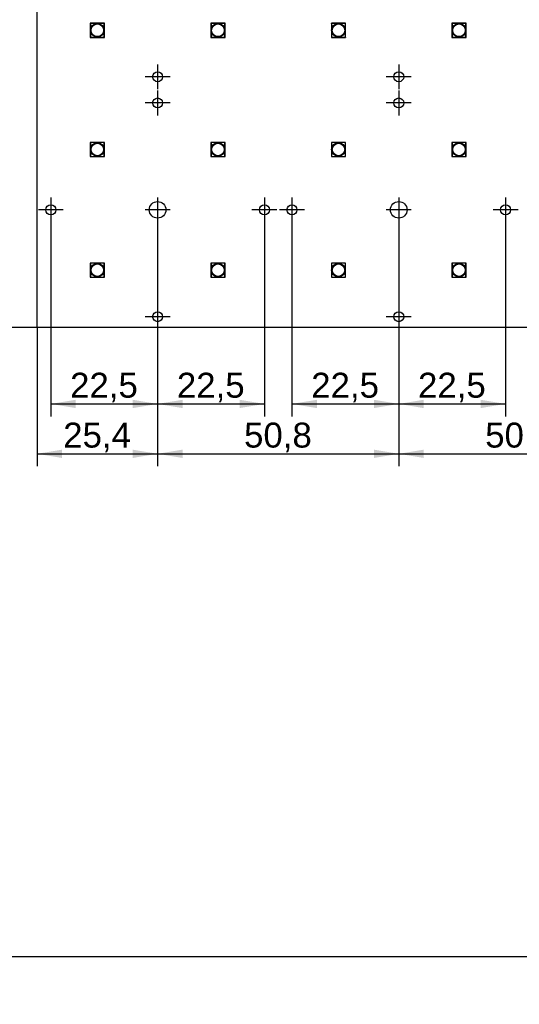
# Model space of a CAD drawing. Header units: millimetres. Extents: x 0 to 580, y 0 to 410.
# Tile 2 of 7: x 134 to 239, y 0 to 207. Entities that reach past the tile are written whole.
import ezdxf
from ezdxf import colors
from ezdxf.entities.mleader import LeaderData, LeaderLine
from ezdxf.enums import TextEntityAlignment as Align
from ezdxf.lldxf.tags import DXFTag
from ezdxf.math import Vec2, Vec3

# ---------------------------------------------------------------- set-up
doc = ezdxf.new("R2010")
doc.units = ezdxf.units.MM
for name, color, linetype in [('10', 7, 'Continuous'), ('Default', 7, 'Continuous'), ('RECLED_224X202MM', 7, 'Continuous')]:
    doc.layers.add(name, color=color, linetype=linetype)
doc.styles.add('SEACAD_Arial', font='arial.ttf')
tags = doc.linetypes.add('CENTER2', pattern=[28.575, 19.05, -3.175, 3.175, -3.175]).pattern_tags.tags
tags[10:11] = [DXFTag(74, 4), DXFTag(75, 0), DXFTag(340, '0'), DXFTag(46, 0.0), DXFTag(50, 0.0), DXFTag(44, 0.0), DXFTag(45, 0.0)]
tags[8:9] = [DXFTag(74, 4), DXFTag(75, 0), DXFTag(340, '0'), DXFTag(46, 0.0), DXFTag(50, 0.0), DXFTag(44, 0.0), DXFTag(45, 0.0)]
tags[6:7] = [DXFTag(74, 4), DXFTag(75, 0), DXFTag(340, '0'), DXFTag(46, 0.0), DXFTag(50, 0.0), DXFTag(44, 0.0), DXFTag(45, 0.0)]
tags[4:5] = [DXFTag(74, 4), DXFTag(75, 0), DXFTag(340, '0'), DXFTag(46, 0.0), DXFTag(50, 0.0), DXFTag(44, 0.0), DXFTag(45, 0.0)]
doc.dimstyles.new('ISO', dxfattribs={"dimtxt": 6.125, "dimasz": 6.125, "dimexe": 3.0625, "dimexo": 0, "dimgap": 1.53125, "dimtad": 1, "dimtxsty": 'SEACAD_Arial', "dimblk1": '_SE_FILLED', "dimblk2": '_SE_FILLED', "dimsah": 1, "dimcen": 3.0625, "dimadec": 0, "dimazin": 0, "dimtfac": 0.5, "dimtdec": 3, "dimtmove": 0, "dimatfit": 3, "dimfxl": 1, "dimarcsym": 0})

# ---------------------------------------------------------------- blocks, each defined once
blk = doc.blocks.new('SEANNOT_GROUP58')
at = {"layer": 'Default', "color": 7, "linetype": 'CENTER2'}
for p, q in [((162.65, 197.87), (162.65, 192.62)), ((165.28, 195.25), (160.03, 195.25))]:
    blk.add_line(p, q, dxfattribs=at)
blk = doc.blocks.new('SEANNOT_GROUP59')
at = {"layer": 'Default', "color": 7, "linetype": 'CENTER2'}
for p, q in [((213.45, 197.87), (213.45, 192.62)), ((216.08, 195.25), (210.83, 195.25))]:
    blk.add_line(p, q, dxfattribs=at)
blk = doc.blocks.new('SEANNOT_GROUP64')
at = {"layer": 'Default', "color": 7, "linetype": 'CENTER2'}
for p, q in [((213.45, 192.37), (213.45, 187.12)), ((216.08, 189.75), (210.83, 189.75))]:
    blk.add_line(p, q, dxfattribs=at)
blk = doc.blocks.new('SEANNOT_GROUP65')
at = {"layer": 'Default', "color": 7, "linetype": 'CENTER2'}
for p, q in [((162.65, 192.37), (162.65, 187.12)), ((165.28, 189.75), (160.03, 189.75))]:
    blk.add_line(p, q, dxfattribs=at)
blk = doc.blocks.new('SEANNOT_GROUP66')
at = {"layer": 'Default', "color": 7, "linetype": 'CENTER2'}
for p, q in [((140.15, 169.87), (140.15, 164.62)), ((142.78, 167.25), (137.53, 167.25))]:
    blk.add_line(p, q, dxfattribs=at)
blk = doc.blocks.new('SEANNOT_GROUP67')
at = {"layer": 'Default', "color": 7, "linetype": 'CENTER2'}
for p, q in [((162.65, 169.87), (162.65, 164.62)), ((165.28, 167.25), (160.03, 167.25))]:
    blk.add_line(p, q, dxfattribs=at)
blk = doc.blocks.new('SEANNOT_GROUP68')
at = {"layer": 'Default', "color": 7, "linetype": 'CENTER2'}
for p, q in [((190.95, 169.87), (190.95, 164.62)), ((193.58, 167.25), (188.33, 167.25))]:
    blk.add_line(p, q, dxfattribs=at)
blk = doc.blocks.new('SEANNOT_GROUP69')
at = {"layer": 'Default', "color": 7, "linetype": 'CENTER2'}
for p, q in [((185.15, 169.87), (185.15, 164.62)), ((187.78, 167.25), (182.53, 167.25))]:
    blk.add_line(p, q, dxfattribs=at)
blk = doc.blocks.new('SEANNOT_GROUP70')
at = {"layer": 'Default', "color": 7, "linetype": 'CENTER2'}
for p, q in [((213.45, 169.87), (213.45, 164.62)), ((216.08, 167.25), (210.83, 167.25))]:
    blk.add_line(p, q, dxfattribs=at)
blk = doc.blocks.new('SEANNOT_GROUP71')
at = {"layer": 'Default', "color": 7, "linetype": 'CENTER2'}
for p, q in [((235.95, 169.87), (235.95, 164.62)), ((238.58, 167.25), (233.33, 167.25))]:
    blk.add_line(p, q, dxfattribs=at)
blk = doc.blocks.new('SEANNOT_GROUP81')
at = {"layer": 'Default', "color": 7, "linetype": 'CENTER2'}
for p, q in [((213.45, 147.37), (213.45, 142.12)), ((216.08, 144.75), (210.83, 144.75))]:
    blk.add_line(p, q, dxfattribs=at)
blk = doc.blocks.new('SEANNOT_GROUP82')
at = {"layer": 'Default', "color": 7, "linetype": 'CENTER2'}
for p, q in [((162.65, 147.37), (162.65, 142.12)), ((165.28, 144.75), (160.03, 144.75))]:
    blk.add_line(p, q, dxfattribs=at)
blk = doc.blocks.new('SE1')
at = {"layer": 'RECLED_224X202MM', "color": 7, "linetype": 'Continuous'}
for p, q in [((137.25, 142.5), (137.25, 343.5)), ((151.45, 206.55), (148.45, 206.55)), ((148.5, 206.5), (148.45, 206.55)), ((148.45, 206.55), (148.45, 203.55)), ((151.4, 206.5), (148.5, 206.5)), ((148.5, 206.5), (148.5, 203.6)), ((151.4, 206.5), (151.45, 206.55)), ((151.4, 203.6), (151.4, 206.5)), ((151.45, 203.55), (151.45, 206.55)), ((176.85, 206.55), (173.85, 206.55)), ((173.9, 206.5), (173.85, 206.55)), ((173.85, 206.55), (173.85, 203.55)), ((176.8, 206.5), (173.9, 206.5)), ((173.9, 206.5), (173.9, 203.6)), ((176.8, 206.5), (176.85, 206.55)), ((176.8, 203.6), (176.8, 206.5)), ((176.85, 203.55), (176.85, 206.55)), ((202.25, 206.55), (199.25, 206.55)), ((199.3, 206.5), (199.25, 206.55)), ((199.25, 206.55), (199.25, 203.55)), ((202.2, 206.5), (199.3, 206.5)), ((199.3, 206.5), (199.3, 203.6)), ((202.2, 206.5), (202.25, 206.55)), ((202.2, 203.6), (202.2, 206.5)), ((202.25, 203.55), (202.25, 206.55)), ((227.65, 206.55), (224.65, 206.55)), ((224.7, 206.5), (224.65, 206.55)), ((224.65, 206.55), (224.65, 203.55)), ((227.6, 206.5), (224.7, 206.5)), ((224.7, 206.5), (224.7, 203.6)), ((227.6, 206.5), (227.65, 206.55)), ((227.6, 203.6), (227.6, 206.5)), ((227.65, 203.55), (227.65, 206.55)), ((148.5, 203.6), (148.45, 203.55)), ((148.45, 203.55), (151.45, 203.55)), ((148.5, 203.6), (151.4, 203.6)), ((151.4, 203.6), (151.45, 203.55)), ((173.9, 203.6), (173.85, 203.55)), ((173.85, 203.55), (176.85, 203.55)), ((173.9, 203.6), (176.8, 203.6)), ((176.8, 203.6), (176.85, 203.55)), ((199.3, 203.6), (199.25, 203.55)), ((199.25, 203.55), (202.25, 203.55)), ((199.3, 203.6), (202.2, 203.6)), ((202.2, 203.6), (202.25, 203.55)), ((224.7, 203.6), (224.65, 203.55)), ((224.65, 203.55), (227.65, 203.55)), ((224.7, 203.6), (227.6, 203.6)), ((227.6, 203.6), (227.65, 203.55)), ((151.45, 181.45), (148.45, 181.45)), ((148.5, 181.4), (148.45, 181.45)), ((148.45, 181.45), (148.45, 178.45)), ((151.4, 181.4), (148.5, 181.4)), ((148.5, 181.4), (148.5, 178.5)), ((151.4, 181.4), (151.45, 181.45)), ((151.4, 178.5), (151.4, 181.4)), ((151.45, 178.45), (151.45, 181.45)), ((176.85, 181.45), (173.85, 181.45)), ((173.9, 181.4), (173.85, 181.45)), ((173.85, 181.45), (173.85, 178.45)), ((176.8, 181.4), (173.9, 181.4)), ((173.9, 181.4), (173.9, 178.5)), ((176.8, 181.4), (176.85, 181.45)), ((176.8, 178.5), (176.8, 181.4)), ((176.85, 178.45), (176.85, 181.45)), ((202.25, 181.45), (199.25, 181.45)), ((199.3, 181.4), (199.25, 181.45)), ((199.25, 181.45), (199.25, 178.45)), ((202.2, 181.4), (199.3, 181.4)), ((199.3, 181.4), (199.3, 178.5)), ((202.2, 181.4), (202.25, 181.45)), ((202.2, 178.5), (202.2, 181.4)), ((202.25, 178.45), (202.25, 181.45)), ((227.65, 181.45), (224.65, 181.45)), ((224.7, 181.4), (224.65, 181.45)), ((224.65, 181.45), (224.65, 178.45)), ((227.6, 181.4), (224.7, 181.4)), ((224.7, 181.4), (224.7, 178.5)), ((227.6, 181.4), (227.65, 181.45)), ((227.6, 178.5), (227.6, 181.4)), ((227.65, 178.45), (227.65, 181.45)), ((148.5, 178.5), (148.45, 178.45)), ((148.45, 178.45), (151.45, 178.45)), ((148.5, 178.5), (151.4, 178.5)), ((151.4, 178.5), (151.45, 178.45)), ((173.9, 178.5), (173.85, 178.45)), ((173.85, 178.45), (176.85, 178.45)), ((173.9, 178.5), (176.8, 178.5)), ((176.8, 178.5), (176.85, 178.45)), ((199.3, 178.5), (199.25, 178.45)), ((199.25, 178.45), (202.25, 178.45)), ((199.3, 178.5), (202.2, 178.5)), ((202.2, 178.5), (202.25, 178.45)), ((224.7, 178.5), (224.65, 178.45)), ((224.65, 178.45), (227.65, 178.45)), ((224.7, 178.5), (227.6, 178.5)), ((227.6, 178.5), (227.65, 178.45)), ((151.45, 156.05), (148.45, 156.05)), ((148.5, 156), (148.45, 156.05)), ((148.45, 156.05), (148.45, 153.05)), ((151.4, 156), (148.5, 156)), ((148.5, 156), (148.5, 153.1)), ((151.4, 156), (151.45, 156.05)), ((151.4, 153.1), (151.4, 156)), ((151.45, 153.05), (151.45, 156.05)), ((176.85, 156.05), (173.85, 156.05)), ((173.9, 156), (173.85, 156.05)), ((173.85, 156.05), (173.85, 153.05)), ((176.8, 156), (173.9, 156)), ((173.9, 156), (173.9, 153.1)), ((176.8, 156), (176.85, 156.05)), ((176.8, 153.1), (176.8, 156)), ((176.85, 153.05), (176.85, 156.05)), ((202.25, 156.05), (199.25, 156.05)), ((199.3, 156), (199.25, 156.05)), ((199.25, 156.05), (199.25, 153.05)), ((202.2, 156), (199.3, 156)), ((199.3, 156), (199.3, 153.1)), ((202.2, 156), (202.25, 156.05)), ((202.2, 153.1), (202.2, 156)), ((202.25, 153.05), (202.25, 156.05)), ((227.65, 156.05), (224.65, 156.05)), ((224.7, 156), (224.65, 156.05)), ((224.65, 156.05), (224.65, 153.05)), ((227.6, 156), (224.7, 156)), ((224.7, 156), (224.7, 153.1)), ((227.6, 156), (227.65, 156.05)), ((227.6, 153.1), (227.6, 156)), ((227.65, 153.05), (227.65, 156.05)), ((148.5, 153.1), (148.45, 153.05)), ((148.45, 153.05), (151.45, 153.05)), ((148.5, 153.1), (151.4, 153.1)), ((151.4, 153.1), (151.45, 153.05)), ((173.9, 153.1), (173.85, 153.05)), ((173.85, 153.05), (176.85, 153.05)), ((173.9, 153.1), (176.8, 153.1)), ((176.8, 153.1), (176.85, 153.05)), ((199.3, 153.1), (199.25, 153.05)), ((199.25, 153.05), (202.25, 153.05)), ((199.3, 153.1), (202.2, 153.1)), ((202.2, 153.1), (202.25, 153.05)), ((224.7, 153.1), (224.65, 153.05)), ((224.65, 153.05), (227.65, 153.05)), ((224.7, 153.1), (227.6, 153.1)), ((227.6, 153.1), (227.65, 153.05)), ((360.25, 142.5), (137.25, 142.5))]:
    blk.add_line(p, q, dxfattribs=at)
for centre, radius in [((149.95, 205.05), 1.44), ((149.95, 205.05), 1.32), ((175.35, 205.05), 1.44), ((175.35, 205.05), 1.32), ((200.75, 205.05), 1.44), ((200.75, 205.05), 1.32), ((226.15, 205.05), 1.44), ((226.15, 205.05), 1.32), ((162.65, 195.25), 1.05), ((213.45, 195.25), 1.05), ((162.65, 189.75), 1.05), ((213.45, 189.75), 1.05), ((149.95, 179.95), 1.44), ((149.95, 179.95), 1.32), ((175.35, 179.95), 1.44), ((175.35, 179.95), 1.32), ((200.75, 179.95), 1.44), ((200.75, 179.95), 1.32), ((226.15, 179.95), 1.44), ((226.15, 179.95), 1.32), ((140.15, 167.25), 1.05), ((162.65, 167.25), 1.75), ((185.15, 167.25), 1.05), ((190.95, 167.25), 1.05), ((213.45, 167.25), 1.75), ((235.95, 167.25), 1.05), ((149.95, 154.55), 1.44), ((149.95, 154.55), 1.32), ((175.35, 154.55), 1.44), ((175.35, 154.55), 1.32), ((200.75, 154.55), 1.44), ((200.75, 154.55), 1.32), ((226.15, 154.55), 1.44), ((226.15, 154.55), 1.32), ((162.65, 144.75), 1.05), ((213.45, 144.75), 1.05)]:
    blk.add_circle(centre, radius, dxfattribs=at)
blk = doc.blocks.new('DMBLK2')
at = {"layer": 'Default', "linetype": 'Continuous'}
for points in [[(113.9, 337.37), (115.95, 337.37), (114.93, 343.5)], [(113.9, 148.62), (114.93, 142.5), (115.95, 148.62)]]:
    blk.add_hatch(color=7, dxfattribs=at).paths.add_polyline_path(points)
at = {"layer": 'Default', "color": 7, "linetype": 'Continuous'}
for p, q in [((137.25, 343.5), (111.86, 343.5)), ((114.93, 343.5), (114.93, 142.5)), ((137.25, 142.5), (111.86, 142.5))]:
    blk.add_line(p, q, dxfattribs=at)
at = {"layer": 'Default', "color": 7, "linetype": 'Continuous', "style": 'SEACAD_Arial'}
blk.add_text('201', height=6.125, rotation=90, dxfattribs=at).set_placement((107.27, 235.8), align=Align.TOP_LEFT)
blk = doc.blocks.new('_SE_FILLED')
at = {"color": 0}
blk.add_line((0, 0), (-1, 0), dxfattribs=at)
blk.add_solid([(0, 0), (-1, -0.1665), (-1, 0.1665), (0, 0)], dxfattribs=at)
blk = doc.blocks.new('DMBLK5')
at = {"layer": 'Default', "linetype": 'Continuous'}
for points in [[(145.4, 125.51), (145.4, 127.26), (140.15, 126.39)], [(157.4, 125.51), (162.65, 126.39), (157.4, 127.26)]]:
    blk.add_hatch(color=7, dxfattribs=at).paths.add_polyline_path(points)
at = {"layer": 'Default', "color": 7, "linetype": 'Continuous'}
for p, q in [((140.15, 167.25), (140.15, 123.76)), ((162.65, 167.25), (162.65, 123.76)), ((140.15, 126.39), (162.65, 126.39))]:
    blk.add_line(p, q, dxfattribs=at)
at = {"layer": 'Default', "color": 7, "linetype": 'Continuous', "style": 'SEACAD_Arial'}
blk.add_text('22,5', height=5.25, dxfattribs=at).set_placement((144.21, 132.95), align=Align.TOP_LEFT)
blk = doc.blocks.new('DMBLK6')
at = {"layer": 'Default', "linetype": 'Continuous'}
for points in [[(167.9, 125.51), (167.9, 127.26), (162.65, 126.39)], [(179.9, 125.51), (185.15, 126.39), (179.9, 127.26)]]:
    blk.add_hatch(color=7, dxfattribs=at).paths.add_polyline_path(points)
at = {"layer": 'Default', "color": 7, "linetype": 'Continuous'}
for p, q in [((162.65, 167.25), (162.65, 123.76)), ((185.15, 167.25), (185.15, 123.76)), ((162.65, 126.39), (185.15, 126.39))]:
    blk.add_line(p, q, dxfattribs=at)
at = {"layer": 'Default', "color": 7, "linetype": 'Continuous', "style": 'SEACAD_Arial'}
blk.add_text('22,5', height=5.25, dxfattribs=at).set_placement((166.71, 132.95), align=Align.TOP_LEFT)
blk = doc.blocks.new('DMBLK7')
at = {"layer": 'Default', "linetype": 'Continuous'}
for points in [[(196.2, 125.51), (196.2, 127.26), (190.95, 126.39)], [(208.2, 125.51), (213.45, 126.39), (208.2, 127.26)]]:
    blk.add_hatch(color=7, dxfattribs=at).paths.add_polyline_path(points)
at = {"layer": 'Default', "color": 7, "linetype": 'Continuous'}
for p, q in [((190.95, 167.25), (190.95, 123.76)), ((213.45, 167.25), (213.45, 123.76)), ((190.95, 126.39), (213.45, 126.39))]:
    blk.add_line(p, q, dxfattribs=at)
at = {"layer": 'Default', "color": 7, "linetype": 'Continuous', "style": 'SEACAD_Arial'}
blk.add_text('22,5', height=5.25, dxfattribs=at).set_placement((195.01, 132.95), align=Align.TOP_LEFT)
blk = doc.blocks.new('DMBLK8')
at = {"layer": 'Default', "linetype": 'Continuous'}
for points in [[(218.7, 125.51), (218.7, 127.26), (213.45, 126.39)], [(230.7, 125.51), (235.95, 126.39), (230.7, 127.26)]]:
    blk.add_hatch(color=7, dxfattribs=at).paths.add_polyline_path(points)
at = {"layer": 'Default', "color": 7, "linetype": 'Continuous'}
for p, q in [((213.45, 167.25), (213.45, 123.76)), ((235.95, 167.25), (235.95, 123.76)), ((213.45, 126.39), (235.95, 126.39))]:
    blk.add_line(p, q, dxfattribs=at)
at = {"layer": 'Default', "color": 7, "linetype": 'Continuous', "style": 'SEACAD_Arial'}
blk.add_text('22,5', height=5.25, dxfattribs=at).set_placement((217.51, 132.95), align=Align.TOP_LEFT)
blk = doc.blocks.new('DMBLK13')
at = {"layer": 'Default', "linetype": 'Continuous'}
for points in [[(142.5, 115.01), (142.5, 116.76), (137.25, 115.89)], [(157.4, 115.01), (162.65, 115.89), (157.4, 116.76)]]:
    blk.add_hatch(color=7, dxfattribs=at).paths.add_polyline_path(points)
at = {"layer": 'Default', "color": 7, "linetype": 'Continuous'}
for p, q in [((162.65, 167.25), (162.65, 113.26)), ((137.25, 142.5), (137.25, 113.26)), ((137.25, 115.89), (162.65, 115.89))]:
    blk.add_line(p, q, dxfattribs=at)
at = {"layer": 'Default', "color": 7, "linetype": 'Continuous', "style": 'SEACAD_Arial'}
blk.add_text('25,4', height=5.25, dxfattribs=at).set_placement((142.76, 122.45), align=Align.TOP_LEFT)
blk = doc.blocks.new('DMBLK14')
at = {"layer": 'Default', "linetype": 'Continuous'}
for points in [[(167.9, 115.01), (167.9, 116.76), (162.65, 115.89)], [(208.2, 115.01), (213.45, 115.89), (208.2, 116.76)]]:
    blk.add_hatch(color=7, dxfattribs=at).paths.add_polyline_path(points)
at = {"layer": 'Default', "color": 7, "linetype": 'Continuous'}
for p, q in [((162.65, 167.25), (162.65, 113.26)), ((213.45, 167.25), (213.45, 113.26)), ((162.65, 115.89), (213.45, 115.89))]:
    blk.add_line(p, q, dxfattribs=at)
at = {"layer": 'Default', "color": 7, "linetype": 'Continuous', "style": 'SEACAD_Arial'}
blk.add_text('50,8', height=5.25, dxfattribs=at).set_placement((180.86, 122.45), align=Align.TOP_LEFT)
blk = doc.blocks.new('DMBLK15')
at = {"layer": 'Default', "linetype": 'Continuous'}
for points in [[(218.7, 115.01), (218.7, 116.76), (213.45, 115.89)], [(259, 115.01), (264.25, 115.89), (259, 116.76)]]:
    blk.add_hatch(color=7, dxfattribs=at).paths.add_polyline_path(points)
at = {"layer": 'Default', "color": 7, "linetype": 'Continuous'}
for p, q in [((213.45, 167.25), (213.45, 113.26)), ((264.25, 167.25), (264.25, 113.26)), ((213.45, 115.89), (264.25, 115.89))]:
    blk.add_line(p, q, dxfattribs=at)
at = {"layer": 'Default', "color": 7, "linetype": 'Continuous', "style": 'SEACAD_Arial'}
blk.add_text('50,8', height=5.25, dxfattribs=at).set_placement((231.66, 122.45), align=Align.TOP_LEFT)
blk = doc.blocks.new('_Dot')
at = {"color": 0, "linetype": 'ByBlock', "lineweight": -2}
blk.add_line((-0.5, 0), (-1, 0), dxfattribs=at)
at = {"color": 0, "linetype": 'ByBlock', "const_width": 0.5}
blk.add_lwpolyline([(-0.25, 0, 1), (0.25, 0, 1)], format="xyb", close=True, dxfattribs=at)

msp = doc.modelspace()

# ---------------------------------------------------------------- linework, layer by layer
at = {"layer": '10', "color": 7, "linetype": 'Continuous'}
msp.add_lwpolyline([(10, 10), (10, 410), (580, 410), (580, 10), (10, 10)], dxfattribs=at)

# ---------------------------------------------------------------- block references
at = {"layer": 'Default'}
for name in ['SE1', 'SEANNOT_GROUP58', 'SEANNOT_GROUP59', 'SEANNOT_GROUP65', 'SEANNOT_GROUP64', 'SEANNOT_GROUP66', 'SEANNOT_GROUP67', 'SEANNOT_GROUP69', 'SEANNOT_GROUP68', 'SEANNOT_GROUP70', 'SEANNOT_GROUP71', 'SEANNOT_GROUP82', 'SEANNOT_GROUP81']:
    msp.add_blockref(name, (0, 0), dxfattribs=at)

# ---------------------------------------------------------------- dimensions: what is measured, and where the dimension line sits
at = {"layer": 'Default', "color": 7, "linetype": 'Continuous'}
dim = msp.add_linear_dim(base=(114.925, 343.495), p1=(137.25, 343.495), p2=(137.25, 142.495), angle=270, text='\\A1;<>', dimstyle='ISO', dxfattribs=at)
dim.commit()
dim.dimension.update_dxf_attribs({"geometry": 'DMBLK2', "text_midpoint": (114.925, 242.995), "dimtype": 161})
dim = msp.add_linear_dim(base=(162.65, 115.888), p1=(137.25, 142.495), p2=(162.65, 167.245), text='\\A1;<>', dimstyle='ISO', override={"dimtxt": 5.25, "dimasz": 5.25, "dimexe": 2.625, "dimgap": 1.3125, "dimcen": 2.625}, dxfattribs=at)
dim.commit()
dim.dimension.update_dxf_attribs({"geometry": 'DMBLK13', "text_midpoint": (149.95, 115.888), "dimtype": 160})
for base, p1, p2, picture, middle in [((140.15, 126.388), (140.15, 167.245), (162.65, 167.245), 'DMBLK5', (151.4, 126.388)), ((162.65, 126.388), (162.65, 167.245), (185.15, 167.245), 'DMBLK6', (173.9, 126.388)), ((162.65, 115.888), (162.65, 167.245), (213.45, 167.245), 'DMBLK14', (188.05, 115.888)), ((190.95, 126.388), (190.95, 167.245), (213.45, 167.245), 'DMBLK7', (202.2, 126.388)), ((213.45, 126.388), (213.45, 167.245), (235.95, 167.245), 'DMBLK8', (224.7, 126.388)), ((213.45, 115.888), (213.45, 167.245), (264.25, 167.245), 'DMBLK15', (238.85, 115.888))]:
    dim = msp.add_linear_dim(base=base, p1=p1, p2=p2, angle=0, text='\\A1;<>', dimstyle='ISO', override={"dimtxt": 5.25, "dimasz": 5.25, "dimexe": 2.625, "dimgap": 1.3125, "dimcen": 2.625}, dxfattribs=at)
    dim.commit()
    dim.dimension.update_dxf_attribs({"geometry": picture, "text_midpoint": middle, "dimtype": 161})

# ---------------------------------------------------------------- leaders
ml = msp.add_multileader_mtext('Standard', dxfattribs=at)
ml.set_content('{\\pxsm0.9;\\fImpact|b0||i0||c0|p34;\\W1.;MST\\P}', color=256)
ml.set_leader_properties()
ml.set_arrow_properties(name='DOT')
ml.build(insert=Vec2(0, 0))
ml.multileader.update_dxf_attribs({"leader_type": 0, "dogleg_length": 0, "arrow_head_size": 6})
ctx = ml.context
ctx.base_point, ctx.char_height, ctx.arrow_head_size, ctx.landing_gap_size = Vec3(398.144, 31.187), 6, 6, 2.1
notes = []
notes.append((ctx, [(0, (0, 0, 0), (0, 0), (1, 0), 1, [])]))
ctx.mtext.insert = Vec3(400.144, 34.25)
ml = msp.add_multileader_mtext('Standard', dxfattribs=at)
ml.set_content('{\\pxsm0.9;\\fArial|b0||i0||c0|p34;\\W1.; Błąd: brak odniesienia\\P}', color=256)
ml.set_leader_properties()
ml.set_arrow_properties(name='DOT')
ml.build(insert=Vec2(0, 0))
ml.multileader.update_dxf_attribs({"leader_type": 0, "dogleg_length": 0, "arrow_head_size": 2.5})
ctx = ml.context
ctx.base_point, ctx.char_height, ctx.arrow_head_size, ctx.landing_gap_size = Vec3(396.917, 15.363), 2.5, 2.5, 0.875
notes.append((ctx, [(0, (0, 0, 0), (0, 0), (1, 0), 1, [])]))
ctx.mtext.insert = Vec3(398.917, 16.979)
for ctx, leaders in notes:
    for number, flags, end, landing, length, lines in leaders:
        leader = LeaderData()
        leader.index, (leader.has_last_leader_line, leader.has_dogleg_vector, leader.attachment_direction) = number, flags
        leader.last_leader_point, leader.dogleg_vector, leader.dogleg_length = Vec3(end), Vec3(landing), length
        for number, points, colour, breaks in lines:
            line = LeaderLine()
            line.index, line.vertices, line.color, line.breaks = number, Vec3.list(points), colors.encode_raw_color(colour), breaks
            leader.lines.append(line)
        ctx.leaders.append(leader)

doc.saveas('drawing.dxf')
